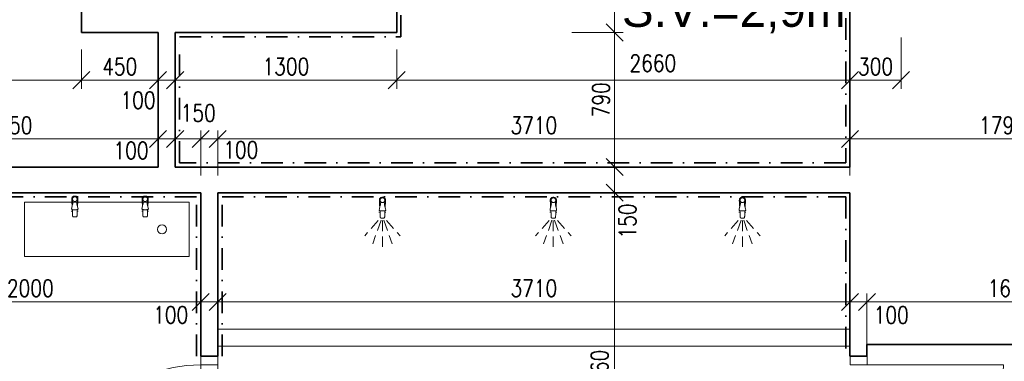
# Model space of a CAD drawing. Header units: millimetres. Extents: x -485339 to 286898, y -1189934 to 1602269.
# Tile 202 of 230: x 76883 to 82661, y -670606 to -668602. Entities that reach past the tile are written whole.
import ezdxf

# ---------------------------------------------------------------- set-up
doc = ezdxf.new("R2010")
doc.units = ezdxf.units.MM
doc.header["$LTSCALE"] = 10
for name, pattern in [('DASHDOT', [25.4, 12.7, -6.35, 0, -6.35]), ('DĚLICÍ2', [15.875, 6.35, -3.175, 0, -3.175, 0, -3.175]), ('ČÁRKOVANÁ', [19.05, 12.7, -6.35])]:
    doc.linetypes.add(name, pattern=pattern)
doc.layers.get('Defpoints').update_dxf_attribs({"lineweight": 0})
for name, color, linetype, lineweight, true_color in [('BOUR_DVEŘE', 7, 'Continuous', 18, 0x4ccd32), ('BOUR_ker.obklad', 7, 'DASHDOT', 35, 0x4ccd32), ('BOUR_zařizováky', 7, 'Continuous', 18, 0x4ccd32)]:
    doc.layers.add(name, color=color, linetype=linetype, lineweight=lineweight, true_color=true_color)
for name, color, linetype, lineweight in [('St__otvory_dveře', 40, 'Continuous', 18), ('St_ker_obklad', 250, 'DASHDOT', 35), ('St_kóty', 132, 'Continuous', 18), ('St_plocha_místnosti', 250, 'Continuous', 18), ('St_zařizovací předměty', 252, 'Continuous', 18), ('St_čáry_obrys', 5, 'Continuous', 35), ('St_čáry_plné', 250, 'Continuous', 18)]:
    doc.layers.add(name, color=color, linetype=linetype, lineweight=lineweight)
doc.styles.add('Andy', font='arial.ttf')
doc.styles.get("Standard").update_dxf_attribs({"font": 'simplex.shx', "width": 0.8})
doc.dimstyles.new('stavebníM50 vnitřní', dxfattribs={"dimtxt": 100, "dimasz": 100, "dimexe": 50, "dimexo": 100, "dimgap": 30, "dimtad": 1, "dimdec": 0, "dimtxsty": 'Standard', "dimblk": 'OBLIQUE', "dimcen": 2.5, "dimclrd": 256, "dimclre": 256, "dimclrt": 256, "dimadec": 0, "dimazin": 0, "dimtfac": 1, "dimtdec": 0, "dimtmove": 2, "dimatfit": 2, "dimldrblk": 'OBLIQUE', "dimfxl": 250, "dimfxlon": 1, "dimlwd": -1, "dimlwe": -1, "dimarcsym": 0})

# ---------------------------------------------------------------- blocks, each defined once
blk = doc.blocks.new('G$CB39AAC77')
at = {"layer": 'St_zařizovací předměty', "color": 0}
for p, q in [((-17.8, -17.9), (-17.7, -20.2)), ((-17.7, -20.2), (-17.6, -22.2)), ((-14.2, -56.7), (-17.7, -69.8)), ((-17.6, -22.2), (-17.5, -23.9)), ((-17.5, -23.9), (-17.5, -25.3)), ((-17.5, -25.3), (-17.4, -26.5)), ((-17.4, -26.5), (-17.4, -27.7)), ((-17.4, -27.7), (-17.3, -28.8)), ((-17.3, -28.8), (-17.2, -29.8)), ((-17.2, -29.8), (-17.2, -30.9)), ((-17.2, -30.9), (-17.1, -31.9)), ((-17.1, -31.9), (-17, -33.1)), ((-17, -33.1), (-16.9, -34.3)), ((-16.9, -34.3), (-16.8, -35.5)), ((-16.8, -35.5), (-16.7, -36.9)), ((-16.7, -36.9), (-16.6, -38.3)), ((-16.6, -38.3), (-16.5, -39.8)), ((-16.5, -39.8), (-16.4, -41.3)), ((-16.4, -11.6), (-16.4, -11.6)), ((-16.4, -41.3), (-16.3, -42.8)), ((-16.3, -42.8), (-16.2, -44.3)), ((-16.2, -44.3), (-16.1, -45.8)), ((-16.1, -45.8), (-16, -47.4)), ((-16, -47.4), (-15.9, -49.2)), ((-15.9, -49.2), (-15.8, -51)), ((-15.8, -51), (-15.6, -53.1)), ((-15.6, -53.1), (-15.5, -55.4)), ((-15.5, -55.4), (-15.3, -58)), ((-14.5, -19.9), (-13.8, -26.9)), ((-11.9, -46.6), (-14.2, -56.7)), ((-13.8, -26.9), (-12.5, -32.7)), ((-12.5, -32.7), (-11.6, -37.1)), ((-12.4, -6.1), (-12.4, -6.1)), ((-11.2, -41.3), (-11.9, -46.6)), ((-11.6, -37.1), (-11.2, -41.3)), ((-6.6, -2.5), (-6.6, -2.5)), ((0.5, -1.2), (0.5, -1.2)), ((7.5, -2.5), (7.5, -2.5)), ((12.5, -37.1), (12.2, -41.3)), ((12.2, -41.3), (12.9, -46.6)), ((13.5, -32.7), (12.5, -37.1)), ((12.9, -46.6), (15.1, -56.7)), ((13.4, -6.1), (13.4, -6.1)), ((14.7, -26.9), (13.5, -32.7)), ((15.5, -19.8), (14.7, -26.9)), ((15.1, -56.7), (18.7, -69.8)), ((16.4, -55.4), (16.3, -58)), ((16.6, -53.1), (16.4, -55.4)), ((16.7, -51), (16.6, -53.1)), ((16.9, -49.1), (16.7, -51)), ((17, -47.4), (16.9, -49.1)), ((17.1, -45.8), (17, -47.4)), ((17.2, -44.3), (17.1, -45.8)), ((17.3, -42.8), (17.2, -44.3)), ((17.3, -11.6), (17.3, -11.6)), ((17.4, -41.3), (17.3, -42.8)), ((17.5, -39.8), (17.4, -41.3)), ((17.6, -38.3), (17.5, -39.8)), ((17.7, -36.9), (17.6, -38.3)), ((17.8, -35.5), (17.7, -36.9)), ((17.9, -34.2), (17.8, -35.5)), ((18, -33), (17.9, -34.2)), ((18.1, -30.9), (18, -31.9)), ((18, -31.9), (18, -33)), ((18.2, -29.8), (18.1, -30.9)), ((18.3, -27.7), (18.2, -28.8)), ((18.2, -28.8), (18.2, -29.8)), ((18.4, -26.5), (18.3, -27.7)), ((18.5, -23.8), (18.4, -25.3)), ((18.4, -25.3), (18.4, -26.5)), ((18.6, -22.2), (18.5, -23.8)), ((18.7, -17.9), (18.6, -20.2)), ((18.6, -20.2), (18.6, -22.2)), ((-13.5, -89.8), (-20, -89.8)), ((-17.7, -69.8), (-18.6, -76.5)), ((-18.6, -76.5), (-17.6, -78.8)), ((-17.6, -78.8), (-16.1, -79.7)), ((-16.1, -79.7), (-12.1, -80.9)), ((-15.3, -58), (-15.1, -60.4)), ((-13.9, -80.5), (-13.7, -83.8)), ((-13.7, -83.8), (-13.6, -87.3)), ((-13.6, -87.3), (-13.4, -90.9)), ((-13.4, -90.9), (-13.3, -94.5)), ((-13.3, -94.5), (-13.2, -97.9)), ((-13.2, -97.9), (-13.1, -101.3)), ((-13.1, -101.3), (-13, -104.4)), ((-13, -104.4), (-12.9, -107.2)), ((-12.9, -107.2), (-12.9, -109.7)), ((-12.9, -109.7), (-12.8, -111.8)), ((-12.8, -111.8), (-12.7, -113.6)), ((-12.7, -113.6), (-12.7, -115)), ((-12.7, -115), (-12.6, -116.2)), ((-12.1, -80.9), (-8.4, -81.5)), ((-8.4, -81.5), (0.5, -82.2)), ((9.4, -81.5), (0.5, -82.2)), ((13.1, -80.9), (9.4, -81.5)), ((17.1, -79.7), (13.1, -80.9)), ((13.7, -113.6), (13.6, -115)), ((13.6, -115), (13.6, -116.2)), ((13.8, -111.8), (13.7, -113.6)), ((13.9, -109.7), (13.8, -111.8)), ((14, -104.4), (13.9, -107.2)), ((13.9, -107.2), (13.9, -109.7)), ((14.1, -101.2), (14, -104.4)), ((14.2, -97.9), (14.1, -101.2)), ((14.3, -94.5), (14.2, -97.9)), ((14.4, -90.9), (14.3, -94.5)), ((14.5, -87.3), (14.4, -90.9)), ((14.4, -89.8), (21, -89.8)), ((14.7, -83.8), (14.5, -87.3)), ((14.9, -80.5), (14.7, -83.8)), ((16.3, -58), (16.1, -60.4)), ((18.5, -78.8), (17.1, -79.7)), ((19.5, -76.5), (18.5, -78.8)), ((18.7, -69.8), (19.5, -76.5)), ((-12.6, -116.2), (-12.5, -117.2)), ((-12.5, -117.2), (-12.4, -118.1)), ((-12.4, -118.1), (-12.3, -118.8)), ((-12.3, -118.8), (-12.2, -119.5)), ((-12.2, -119.5), (-12, -120)), ((-12, -120), (-11.9, -120.5)), ((-11.9, -120.5), (-11.7, -121)), ((-11.7, -121), (-11.5, -121.4)), ((-11.5, -121.4), (-11.2, -121.8)), ((-11.2, -121.8), (-11, -122.1)), ((-11, -122.1), (-10.6, -122.4)), ((-10.6, -122.4), (-10.2, -122.7)), ((-10.2, -122.7), (-9.8, -123)), ((-9.8, -123), (-9.2, -123.2)), ((-9.2, -123.2), (-8.5, -123.5)), ((-8.5, -123.5), (-7.6, -123.7)), ((-7.6, -123.7), (-6.2, -123.8)), ((-6.2, -123.8), (-4.3, -123.9)), ((-4.3, -123.9), (-1.7, -124)), ((-1.7, -124), (0.5, -124)), ((2.7, -124), (0.5, -124)), ((5.3, -123.9), (2.7, -124)), ((7.2, -123.8), (5.3, -123.9)), ((8.5, -123.7), (7.2, -123.8)), ((9.5, -123.5), (8.5, -123.7)), ((10.2, -123.2), (9.5, -123.5)), ((10.8, -123), (10.2, -123.2)), ((11.2, -122.7), (10.8, -123)), ((11.6, -122.4), (11.2, -122.7)), ((11.9, -122.1), (11.6, -122.4)), ((12.2, -121.8), (11.9, -122.1)), ((12.5, -121.4), (12.2, -121.8)), ((12.7, -121), (12.5, -121.4)), ((12.9, -120.5), (12.7, -121)), ((13, -120), (12.9, -120.5)), ((13.2, -119.5), (13, -120)), ((13.3, -118.8), (13.2, -119.5)), ((13.4, -118.1), (13.3, -118.8)), ((13.5, -117.2), (13.4, -118.1)), ((13.6, -116.2), (13.5, -117.2))]:
    blk.add_line(p, q, dxfattribs=at)
for centre, major_axis, start_param, end_param in [((-2.4, -17.9), (-10.9, -10.9), -1.209553, -0.785152), ((-1, -18.6), (-11.9, 11.9), 6.239989, 6.644428), ((0.5, -19.2), (-10.6, 10.6), 3.881371, 7.115283), ((0.5, -19.2), (-9.75, -9.75), -0.785398, 5.497787), ((-0.1, -19.5), (-12.9, -12.9), 4.290124, 4.669192), ((0.5, -21.1), (-14, -14), 3.927237, 4.290124), ((0.5, -21.1), (-14, -14), 3.564351, 3.927237), ((1.1, -19.5), (-12.9, -12.9), 3.185282, 3.564351), ((2, -18.6), (-11.9, 11.9), 4.351639, 4.756078), ((3.3, -17.9), (-10.9, -10.9), 2.356441, 2.780842)]:
    blk.add_ellipse(centre, major_axis=major_axis, ratio=1, start_param=start_param, end_param=end_param, dxfattribs=at)
blk = doc.blocks.new('G$CDC16F9A8')
at = {"layer": 'St_zařizovací předměty', "color": 0}
for p, q in [((0, 0), (0, 0)), ((-18.2, -16.7), (-18.2, -19)), ((-18.2, -19), (-18.1, -21)), ((-14.6, -55.5), (-18.2, -68.6)), ((-18.1, -21), (-18, -22.6)), ((-18, -22.6), (-18, -24.1)), ((-18, -24.1), (-17.9, -25.3)), ((-17.9, -25.3), (-17.8, -26.5)), ((-17.8, -26.5), (-17.8, -27.6)), ((-17.8, -27.6), (-17.7, -28.6)), ((-17.7, -28.6), (-17.6, -29.7)), ((-17.6, -29.7), (-17.6, -30.7)), ((-17.6, -30.7), (-17.5, -31.8)), ((-17.5, -31.8), (-17.4, -33)), ((-17.4, -33), (-17.3, -34.3)), ((-17.3, -34.3), (-17.2, -35.7)), ((-17.2, -35.7), (-17.1, -37.1)), ((-17.1, -37.1), (-17, -38.5)), ((-17, -38.5), (-16.9, -40)), ((-16.9, -10.4), (-16.9, -10.4)), ((-16.9, -40), (-16.8, -41.5)), ((-16.8, -41.5), (-16.7, -43)), ((-16.7, -43), (-16.6, -44.6)), ((-16.6, -44.6), (-16.5, -46.2)), ((-16.5, -46.2), (-16.4, -47.9)), ((-16.4, -47.9), (-16.3, -49.8)), ((-16.3, -49.8), (-16.1, -51.9)), ((-16.1, -51.9), (-15.9, -54.2)), ((-15.9, -54.2), (-15.8, -56.8)), ((-15.8, -56.8), (-15.6, -59.2)), ((-15, -18.6), (-14.3, -25.7)), ((-12.4, -45.4), (-14.6, -55.5)), ((-14.3, -25.7), (-13, -31.5)), ((-13, -31.5), (-12, -35.9)), ((-12.9, -4.9), (-12.9, -4.9)), ((-11.7, -40.1), (-12.4, -45.4)), ((-12, -35.9), (-11.7, -40.1)), ((-7, -1.3), (-7, -1.3)), ((7, -1.3), (7, -1.3)), ((12.1, -35.9), (11.7, -40.1)), ((11.7, -40.1), (12.4, -45.4)), ((13, -31.5), (12.1, -35.9)), ((12.4, -45.4), (14.7, -55.5)), ((12.9, -4.9), (12.9, -4.9)), ((14.3, -25.7), (13, -31.5)), ((15, -18.6), (14.3, -25.7)), ((14.7, -55.5), (18.2, -68.6)), ((15.8, -56.8), (15.6, -59.2)), ((16, -54.2), (15.8, -56.8)), ((16.1, -51.9), (16, -54.2)), ((16.3, -49.8), (16.1, -51.9)), ((16.4, -47.9), (16.3, -49.8)), ((16.5, -46.2), (16.4, -47.9)), ((16.6, -44.6), (16.5, -46.2)), ((16.7, -43), (16.6, -44.6)), ((16.8, -41.5), (16.7, -43)), ((16.9, -40), (16.8, -41.5)), ((16.9, -10.4), (16.9, -10.4)), ((17, -38.5), (16.9, -40)), ((17.1, -37.1), (17, -38.5)), ((17.2, -35.7), (17.1, -37.1)), ((17.3, -34.3), (17.2, -35.7)), ((17.4, -33), (17.3, -34.3)), ((17.5, -31.8), (17.4, -33)), ((17.6, -30.7), (17.5, -31.8)), ((17.7, -28.6), (17.6, -29.6)), ((17.6, -29.6), (17.6, -30.7)), ((17.8, -27.5), (17.7, -28.6)), ((17.9, -25.3), (17.8, -26.5)), ((17.8, -26.5), (17.8, -27.5)), ((18, -24.1), (17.9, -25.3)), ((18.1, -21), (18, -22.6)), ((18, -22.6), (18, -24.1)), ((18.2, -19), (18.1, -21)), ((18.2, -16.7), (18.2, -19)), ((-13.9, -88.6), (-20.5, -88.6)), ((-18.2, -68.6), (-19, -75.2)), ((-19, -75.2), (-18, -77.5)), ((-18, -77.5), (-16.6, -78.5)), ((-16.6, -78.5), (-12.6, -79.7)), ((-14.4, -79.3), (-14.2, -82.5)), ((-14.2, -82.5), (-14, -86.1)), ((-14, -86.1), (-13.9, -89.7)), ((-13.9, -89.7), (-13.8, -93.2)), ((-13.8, -93.2), (-13.7, -96.7)), ((-13.7, -96.7), (-13.6, -100)), ((-13.6, -100), (-13.5, -103.1)), ((-13.5, -103.1), (-13.4, -106)), ((-13.4, -106), (-13.3, -108.5)), ((-13.3, -108.5), (-13.3, -110.6)), ((-13.3, -110.6), (-13.2, -112.4)), ((-13.2, -112.4), (-13.1, -113.8)), ((-13.1, -113.8), (-13, -115)), ((-13, -115), (-13, -116)), ((-12.6, -79.7), (-8.9, -80.3)), ((-8.9, -80.3), (0, -81)), ((8.9, -80.3), (0, -81)), ((12.6, -79.7), (8.9, -80.3)), ((16.6, -78.5), (12.6, -79.7)), ((13.1, -115), (13, -116)), ((13.2, -113.8), (13.1, -115)), ((13.3, -112.3), (13.2, -113.8)), ((13.4, -108.5), (13.3, -110.6)), ((13.3, -110.6), (13.3, -112.3)), ((13.5, -106), (13.4, -108.5)), ((13.6, -100), (13.5, -103.1)), ((13.5, -103.1), (13.5, -106)), ((13.7, -96.7), (13.6, -100)), ((13.8, -93.2), (13.7, -96.7)), ((13.9, -89.7), (13.8, -93.2)), ((14.1, -86.1), (13.9, -89.7)), ((14, -88.6), (20.5, -88.6)), ((14.2, -82.5), (14.1, -86.1)), ((14.4, -79.3), (14.2, -82.5)), ((18.1, -77.5), (16.6, -78.5)), ((19.1, -75.2), (18.1, -77.5)), ((18.2, -68.6), (19.1, -75.2)), ((-13, -116), (-12.9, -116.9)), ((-12.9, -116.9), (-12.8, -117.6)), ((-12.8, -117.6), (-12.6, -118.2)), ((-12.6, -118.2), (-12.5, -118.8)), ((-12.5, -118.8), (-12.3, -119.3)), ((-12.3, -119.3), (-12.2, -119.8)), ((-12.2, -119.8), (-11.9, -120.2)), ((-11.9, -120.2), (-11.7, -120.5)), ((-11.7, -120.5), (-11.4, -120.9)), ((-11.4, -120.9), (-11.1, -121.2)), ((-11.1, -121.2), (-10.7, -121.5)), ((-10.7, -121.5), (-10.2, -121.8)), ((-10.2, -121.8), (-9.7, -122)), ((-9.7, -122), (-9, -122.2)), ((-9, -122.2), (-8, -122.4)), ((-8, -122.4), (-6.7, -122.6)), ((-6.7, -122.6), (-4.8, -122.7)), ((-4.8, -122.7), (-2.2, -122.8)), ((-2.2, -122.8), (0, -122.8)), ((2.3, -122.8), (0, -122.8)), ((4.8, -122.7), (2.3, -122.8)), ((6.7, -122.6), (4.8, -122.7)), ((8.1, -122.4), (6.7, -122.6)), ((9, -122.2), (8.1, -122.4)), ((9.7, -122), (9, -122.2)), ((10.3, -121.8), (9.7, -122)), ((10.7, -121.5), (10.3, -121.8)), ((11.1, -121.2), (10.7, -121.5)), ((11.5, -120.9), (11.1, -121.2)), ((11.8, -120.5), (11.5, -120.9)), ((12, -120.2), (11.8, -120.5)), ((12.2, -119.7), (12, -120.2)), ((12.4, -119.3), (12.2, -119.7)), ((12.5, -118.8), (12.4, -119.3)), ((12.7, -118.2), (12.5, -118.8)), ((12.8, -117.6), (12.7, -118.2)), ((12.9, -116.8), (12.8, -117.6)), ((13, -116), (12.9, -116.8))]:
    blk.add_line(p, q, dxfattribs=at)
at = {"layer": 'St_zařizovací předměty', "color": 0, "linetype": 'ČÁRKOVANÁ', "ltscale": 0.5}
for points in [[(-24.5, -135.8), (-104.1, -227.5)], [(-8.1, -134.9), (-57.4, -273.4)], [(-0.3, -135.8), (-0.3, -290.7)], [(7.5, -134.9), (56.8, -273.4)], [(23.9, -135.8), (103.5, -227.5)]]:
    blk.add_lwpolyline(points, dxfattribs=at)
at = {"layer": 'St_zařizovací předměty', "color": 0}
for centre, major_axis, start_param, end_param in [((0, -19.9), (-14, -14), 3.927237, 4.290124), ((0, -19.9), (-14, -14), 3.564351, 3.927237), ((-2.9, -16.7), (-10.9, -10.9), -1.209553, -0.785152), ((-1.5, -17.3), (-11.9, 11.9), 6.239989, 6.644428), ((0, -17.9), (-10.6, 10.6), 3.881371, 7.115283), ((0, -17.9), (-9.75, -9.75), -0.785398, 5.497787), ((-0.6, -18.3), (-12.9, -12.9), 4.290124, 4.669192), ((0.6, -18.3), (-12.9, -12.9), 3.185282, 3.564351), ((1.5, -17.3), (-11.9, 11.9), 4.351639, 4.756078), ((2.9, -16.7), (-10.9, -10.9), 2.356441, 2.780842)]:
    blk.add_ellipse(centre, major_axis=major_axis, ratio=1, start_param=start_param, end_param=end_param, dxfattribs=at)
blk = doc.blocks.new('G$CC1796412')
at = {"layer": 'St__otvory_dveře', "color": 0, "ltscale": 2}
blk.add_lwpolyline([(850, 0.8), (850, 800.8)], dxfattribs=at)
at = {"layer": 'St__otvory_dveře', "ltscale": 2}
for points in [[(50, 0), (0, 0), (0, -100), (50, -100)], [(900, 0.8), (850, 0.8), (850, -99.2), (900, -99.2)]]:
    blk.add_lwpolyline(points, close=True, dxfattribs=at)
at = {"layer": 'St__otvory_dveře', "linetype": 'DĚLICÍ2', "ltscale": 2}
for points in [[(50, 0), (850, 0.8)], [(50, -100), (850, -99.2)]]:
    blk.add_lwpolyline(points, dxfattribs=at)
at = {"layer": 'St__otvory_dveře', "color": 0, "ltscale": 2}
blk.add_arc((850, 0.8), 800, 90, 180, dxfattribs=at)
blk = doc.blocks.new('_OBLIQUE')
at = {"color": 0, "linetype": 'ByBlock'}
blk.add_line((-0.5, -0.5), (0.5, 0.5), dxfattribs=at)
blk = doc.blocks.new('*D4785')
at = {"layer": 'Defpoints', "color": 0}
for p in [(92745.3, -665444.7), (82055.3, -668127.1), (92745.3, -669427.9)]:
    blk.add_point(p, dxfattribs=at)
at = {"layer": 'St_kóty'}
for p, q in [((82055.3, -665694.7), (82055.3, -665394.7)), ((92745.3, -665694.7), (92745.3, -665394.7)), ((82055.3, -665444.7), (92745.3, -665444.7))]:
    blk.add_line(p, q, dxfattribs=at)
at = {"layer": 'St_kóty', "linetype": 'ByBlock', "xscale": 100, "yscale": 100, "zscale": 100, "rotation": 180}
blk.add_blockref('_OBLIQUE', (82055.3, -665444.7), dxfattribs=at)
at = {"layer": 'St_kóty', "linetype": 'ByBlock', "xscale": 100, "yscale": 100, "zscale": 100}
blk.add_blockref('_OBLIQUE', (92745.3, -665444.7), dxfattribs=at)
at = {"layer": 'St_kóty', "insert": (87400.3, -665364.7), "char_height": 100, "attachment_point": 5}
blk.add_mtext('10690', dxfattribs=at)
blk = doc.blocks.new('*D4842')
at = {"layer": 'Defpoints', "color": 0}
for p in [(77695.3, -669301.8), (77695.3, -669467), (75945.3, -669617)]:
    blk.add_point(p, dxfattribs=at)
at = {"layer": 'St_kóty'}
for p, q in [((75945.3, -669517), (75945.3, -669251.8)), ((77695.3, -669367), (77695.3, -669251.8)), ((75945.3, -669301.8), (77695.3, -669301.8))]:
    blk.add_line(p, q, dxfattribs=at)
at = {"layer": 'St_kóty', "linetype": 'ByBlock', "xscale": 100, "yscale": 100, "zscale": 100, "rotation": 180}
blk.add_blockref('_OBLIQUE', (75945.3, -669301.8), dxfattribs=at)
at = {"layer": 'St_kóty', "linetype": 'ByBlock', "xscale": 100, "yscale": 100, "zscale": 100}
blk.add_blockref('_OBLIQUE', (77695.3, -669301.8), dxfattribs=at)
at = {"layer": 'St_kóty', "insert": (76820.3, -669221.8), "char_height": 100, "attachment_point": 5}
blk.add_mtext('1750', dxfattribs=at)
blk = doc.blocks.new('*D4843')
at = {"layer": 'Defpoints', "color": 0}
for p in [(77795.3, -669301.8), (77695.3, -669467), (77795.3, -669467)]:
    blk.add_point(p, dxfattribs=at)
at = {"layer": 'St_kóty'}
for p, q in [((77695.3, -669367), (77695.3, -669251.8)), ((77795.3, -669367), (77795.3, -669251.8)), ((77695.3, -669301.8), (77795.3, -669301.8))]:
    blk.add_line(p, q, dxfattribs=at)
at = {"layer": 'St_kóty', "linetype": 'ByBlock', "xscale": 100, "yscale": 100, "zscale": 100, "rotation": 180}
blk.add_blockref('_OBLIQUE', (77695.3, -669301.8), dxfattribs=at)
at = {"layer": 'St_kóty', "linetype": 'ByBlock', "xscale": 100, "yscale": 100, "zscale": 100}
blk.add_blockref('_OBLIQUE', (77795.3, -669301.8), dxfattribs=at)
at = {"layer": 'St_kóty', "insert": (77536.2, -669369.4), "char_height": 100, "attachment_point": 5}
blk.add_mtext('100', dxfattribs=at)
blk = doc.blocks.new('*D4844')
at = {"layer": 'Defpoints', "color": 0}
for p in [(77945.3, -669301.8), (77795.3, -669467), (77945.3, -669617)]:
    blk.add_point(p, dxfattribs=at)
at = {"layer": 'St_kóty'}
for p, q in [((77795.3, -669367), (77795.3, -669251.8)), ((77945.3, -669517), (77945.3, -669251.8)), ((77795.3, -669301.8), (77945.3, -669301.8))]:
    blk.add_line(p, q, dxfattribs=at)
at = {"layer": 'St_kóty', "linetype": 'ByBlock', "xscale": 100, "yscale": 100, "zscale": 100, "rotation": 180}
blk.add_blockref('_OBLIQUE', (77795.3, -669301.8), dxfattribs=at)
at = {"layer": 'St_kóty', "linetype": 'ByBlock', "xscale": 100, "yscale": 100, "zscale": 100}
blk.add_blockref('_OBLIQUE', (77945.3, -669301.8), dxfattribs=at)
at = {"layer": 'St_kóty', "insert": (77930.4, -669149.5), "char_height": 100, "attachment_point": 5}
blk.add_mtext('150', dxfattribs=at)
blk = doc.blocks.new('*D4845')
at = {"layer": 'Defpoints', "color": 0}
for p in [(78045.3, -669301.8), (77945.3, -669617), (78045.3, -669617)]:
    blk.add_point(p, dxfattribs=at)
at = {"layer": 'St_kóty'}
for p, q in [((77945.3, -669517), (77945.3, -669251.8)), ((78045.3, -669517), (78045.3, -669251.8)), ((77945.3, -669301.8), (78045.3, -669301.8))]:
    blk.add_line(p, q, dxfattribs=at)
at = {"layer": 'St_kóty', "linetype": 'ByBlock', "xscale": 100, "yscale": 100, "zscale": 100, "rotation": 180}
blk.add_blockref('_OBLIQUE', (77945.3, -669301.8), dxfattribs=at)
at = {"layer": 'St_kóty', "linetype": 'ByBlock', "xscale": 100, "yscale": 100, "zscale": 100}
blk.add_blockref('_OBLIQUE', (78045.3, -669301.8), dxfattribs=at)
at = {"layer": 'St_kóty', "insert": (78180.3, -669365.9), "char_height": 100, "attachment_point": 5}
blk.add_mtext('100', dxfattribs=at)
blk = doc.blocks.new('*D4846')
at = {"layer": 'Defpoints', "color": 0}
for p in [(81755.3, -669301.8), (78045.3, -669617), (81755.3, -669617)]:
    blk.add_point(p, dxfattribs=at)
at = {"layer": 'St_kóty'}
for p, q in [((78045.3, -669517), (78045.3, -669251.8)), ((81755.3, -669517), (81755.3, -669251.8)), ((78045.3, -669301.8), (81755.3, -669301.8))]:
    blk.add_line(p, q, dxfattribs=at)
at = {"layer": 'St_kóty', "linetype": 'ByBlock', "xscale": 100, "yscale": 100, "zscale": 100, "rotation": 180}
blk.add_blockref('_OBLIQUE', (78045.3, -669301.8), dxfattribs=at)
at = {"layer": 'St_kóty', "linetype": 'ByBlock', "xscale": 100, "yscale": 100, "zscale": 100}
blk.add_blockref('_OBLIQUE', (81755.3, -669301.8), dxfattribs=at)
at = {"layer": 'St_kóty', "insert": (79900.3, -669221.8), "char_height": 100, "attachment_point": 5}
blk.add_mtext('3710', dxfattribs=at)
blk = doc.blocks.new('*D4847')
at = {"layer": 'Defpoints', "color": 0}
for p in [(83545.3, -668877), (83545.3, -669301.8), (81755.3, -669617)]:
    blk.add_point(p, dxfattribs=at)
at = {"layer": 'St_kóty'}
for p, q in [((83545.3, -669051.8), (83545.3, -669351.8)), ((81755.3, -669517), (81755.3, -669251.8)), ((81755.3, -669301.8), (83545.3, -669301.8))]:
    blk.add_line(p, q, dxfattribs=at)
at = {"layer": 'St_kóty', "linetype": 'ByBlock', "xscale": 100, "yscale": 100, "zscale": 100, "rotation": 180}
blk.add_blockref('_OBLIQUE', (81755.3, -669301.8), dxfattribs=at)
at = {"layer": 'St_kóty', "linetype": 'ByBlock', "xscale": 100, "yscale": 100, "zscale": 100}
blk.add_blockref('_OBLIQUE', (83545.3, -669301.8), dxfattribs=at)
at = {"layer": 'St_kóty', "insert": (82650.3, -669221.8), "char_height": 100, "attachment_point": 5}
blk.add_mtext('1790', dxfattribs=at)
blk = doc.blocks.new('*D4848')
at = {"layer": 'Defpoints', "color": 0}
for p in [(77945.3, -670257.9), (75945.3, -670407), (77945.3, -670407)]:
    blk.add_point(p, dxfattribs=at)
at = {"layer": 'St_kóty'}
for p, q in [((75945.3, -670307), (75945.3, -670207.9)), ((77945.3, -670307), (77945.3, -670207.9)), ((75945.3, -670257.9), (77945.3, -670257.9))]:
    blk.add_line(p, q, dxfattribs=at)
at = {"layer": 'St_kóty', "linetype": 'ByBlock', "xscale": 100, "yscale": 100, "zscale": 100, "rotation": 180}
blk.add_blockref('_OBLIQUE', (75945.3, -670257.9), dxfattribs=at)
at = {"layer": 'St_kóty', "linetype": 'ByBlock', "xscale": 100, "yscale": 100, "zscale": 100}
blk.add_blockref('_OBLIQUE', (77945.3, -670257.9), dxfattribs=at)
at = {"layer": 'St_kóty', "insert": (76945.3, -670177.9), "char_height": 100, "attachment_point": 5}
blk.add_mtext('2000', dxfattribs=at)
blk = doc.blocks.new('*D4849')
at = {"layer": 'Defpoints', "color": 0}
for p in [(78045.3, -669617), (78045.3, -670257.9), (77945.3, -670407)]:
    blk.add_point(p, dxfattribs=at)
at = {"layer": 'St_kóty'}
for p, q in [((78045.3, -670007.9), (78045.3, -670307.9)), ((77945.3, -670307), (77945.3, -670207.9)), ((77945.3, -670257.9), (78045.3, -670257.9))]:
    blk.add_line(p, q, dxfattribs=at)
at = {"layer": 'St_kóty', "linetype": 'ByBlock', "xscale": 100, "yscale": 100, "zscale": 100, "rotation": 180}
blk.add_blockref('_OBLIQUE', (77945.3, -670257.9), dxfattribs=at)
at = {"layer": 'St_kóty', "linetype": 'ByBlock', "xscale": 100, "yscale": 100, "zscale": 100}
blk.add_blockref('_OBLIQUE', (78045.3, -670257.9), dxfattribs=at)
at = {"layer": 'St_kóty', "insert": (77769.1, -670333.8), "char_height": 100, "attachment_point": 5}
blk.add_mtext('100', dxfattribs=at)
blk = doc.blocks.new('*D4850')
at = {"layer": 'Defpoints', "color": 0}
for p in [(78045.3, -669617), (81755.3, -669617), (81755.3, -670257.9)]:
    blk.add_point(p, dxfattribs=at)
at = {"layer": 'St_kóty'}
for p, q in [((78045.3, -670007.9), (78045.3, -670307.9)), ((81755.3, -670007.9), (81755.3, -670307.9)), ((78045.3, -670257.9), (81755.3, -670257.9))]:
    blk.add_line(p, q, dxfattribs=at)
at = {"layer": 'St_kóty', "linetype": 'ByBlock', "xscale": 100, "yscale": 100, "zscale": 100, "rotation": 180}
blk.add_blockref('_OBLIQUE', (78045.3, -670257.9), dxfattribs=at)
at = {"layer": 'St_kóty', "linetype": 'ByBlock', "xscale": 100, "yscale": 100, "zscale": 100}
blk.add_blockref('_OBLIQUE', (81755.3, -670257.9), dxfattribs=at)
at = {"layer": 'St_kóty', "insert": (79900.3, -670177.9), "char_height": 100, "attachment_point": 5}
blk.add_mtext('3710', dxfattribs=at)
blk = doc.blocks.new('*D4851')
at = {"layer": 'Defpoints', "color": 0}
for p in [(74545.3, -667577), (77245.3, -668677), (77245.3, -668956.9)]:
    blk.add_point(p, dxfattribs=at)
at = {"layer": 'St_kóty'}
for p, q in [((74545.3, -668706.9), (74545.3, -669006.9)), ((77245.3, -668777), (77245.3, -669006.9)), ((74545.3, -668956.9), (77245.3, -668956.9))]:
    blk.add_line(p, q, dxfattribs=at)
at = {"layer": 'St_kóty', "linetype": 'ByBlock', "xscale": 100, "yscale": 100, "zscale": 100, "rotation": 180}
blk.add_blockref('_OBLIQUE', (74545.3, -668956.9), dxfattribs=at)
at = {"layer": 'St_kóty', "linetype": 'ByBlock', "xscale": 100, "yscale": 100, "zscale": 100}
blk.add_blockref('_OBLIQUE', (77245.3, -668956.9), dxfattribs=at)
at = {"layer": 'St_kóty', "insert": (75895.3, -668876.9), "char_height": 100, "attachment_point": 5}
blk.add_mtext('2700', dxfattribs=at)
blk = doc.blocks.new('*D4852')
at = {"layer": 'Defpoints', "color": 0}
for p in [(77245.3, -668677), (77695.3, -668677), (77695.3, -668956.9)]:
    blk.add_point(p, dxfattribs=at)
at = {"layer": 'St_kóty'}
for p, q in [((77245.3, -668777), (77245.3, -669006.9)), ((77695.3, -668777), (77695.3, -669006.9)), ((77245.3, -668956.9), (77695.3, -668956.9))]:
    blk.add_line(p, q, dxfattribs=at)
at = {"layer": 'St_kóty', "linetype": 'ByBlock', "xscale": 100, "yscale": 100, "zscale": 100, "rotation": 180}
blk.add_blockref('_OBLIQUE', (77245.3, -668956.9), dxfattribs=at)
at = {"layer": 'St_kóty', "linetype": 'ByBlock', "xscale": 100, "yscale": 100, "zscale": 100}
blk.add_blockref('_OBLIQUE', (77695.3, -668956.9), dxfattribs=at)
at = {"layer": 'St_kóty', "insert": (77470.3, -668876.9), "char_height": 100, "attachment_point": 5}
blk.add_mtext('450', dxfattribs=at)
blk = doc.blocks.new('*D4853')
at = {"layer": 'Defpoints', "color": 0}
for p in [(77695.3, -668677), (77795.3, -668677), (77795.3, -668956.9)]:
    blk.add_point(p, dxfattribs=at)
at = {"layer": 'St_kóty'}
for p, q in [((77695.3, -668777), (77695.3, -669006.9)), ((77795.3, -668777), (77795.3, -669006.9)), ((77695.3, -668956.9), (77795.3, -668956.9))]:
    blk.add_line(p, q, dxfattribs=at)
at = {"layer": 'St_kóty', "linetype": 'ByBlock', "xscale": 100, "yscale": 100, "zscale": 100, "rotation": 180}
blk.add_blockref('_OBLIQUE', (77695.3, -668956.9), dxfattribs=at)
at = {"layer": 'St_kóty', "linetype": 'ByBlock', "xscale": 100, "yscale": 100, "zscale": 100}
blk.add_blockref('_OBLIQUE', (77795.3, -668956.9), dxfattribs=at)
at = {"layer": 'St_kóty', "insert": (77577.5, -669074.5), "char_height": 100, "attachment_point": 5}
blk.add_mtext('100', dxfattribs=at)
blk = doc.blocks.new('*D4854')
at = {"layer": 'Defpoints', "color": 0}
for p in [(77795.3, -668677), (79095.3, -668677), (79095.3, -668956.9)]:
    blk.add_point(p, dxfattribs=at)
at = {"layer": 'St_kóty'}
for p, q in [((77795.3, -668777), (77795.3, -669006.9)), ((79095.3, -668777), (79095.3, -669006.9)), ((77795.3, -668956.9), (79095.3, -668956.9))]:
    blk.add_line(p, q, dxfattribs=at)
at = {"layer": 'St_kóty', "linetype": 'ByBlock', "xscale": 100, "yscale": 100, "zscale": 100, "rotation": 180}
blk.add_blockref('_OBLIQUE', (77795.3, -668956.9), dxfattribs=at)
at = {"layer": 'St_kóty', "linetype": 'ByBlock', "xscale": 100, "yscale": 100, "zscale": 100}
blk.add_blockref('_OBLIQUE', (79095.3, -668956.9), dxfattribs=at)
at = {"layer": 'St_kóty', "insert": (78445.3, -668876.9), "char_height": 100, "attachment_point": 5}
blk.add_mtext('1300', dxfattribs=at)
blk = doc.blocks.new('*D4855')
at = {"layer": 'Defpoints', "color": 0}
for p in [(81755.3, -667577), (79095.3, -668677), (81755.3, -668956.9)]:
    blk.add_point(p, dxfattribs=at)
at = {"layer": 'St_kóty'}
for p, q in [((81755.3, -668706.9), (81755.3, -669006.9)), ((79095.3, -668777), (79095.3, -669006.9)), ((79095.3, -668956.9), (81755.3, -668956.9))]:
    blk.add_line(p, q, dxfattribs=at)
at = {"layer": 'St_kóty', "linetype": 'ByBlock', "xscale": 100, "yscale": 100, "zscale": 100, "rotation": 180}
blk.add_blockref('_OBLIQUE', (79095.3, -668956.9), dxfattribs=at)
at = {"layer": 'St_kóty', "linetype": 'ByBlock', "xscale": 100, "yscale": 100, "zscale": 100}
blk.add_blockref('_OBLIQUE', (81755.3, -668956.9), dxfattribs=at)
at = {"layer": 'St_kóty', "insert": (80598.6, -668857.2), "char_height": 100, "attachment_point": 5}
blk.add_mtext('2660', dxfattribs=at)
blk = doc.blocks.new('*D4856')
at = {"layer": 'Defpoints', "color": 0}
for p in [(82055.3, -667277), (81755.3, -667577), (82055.3, -668956.9)]:
    blk.add_point(p, dxfattribs=at)
at = {"layer": 'St_kóty'}
for p, q in [((81755.3, -668706.9), (81755.3, -669006.9)), ((82055.3, -668706.9), (82055.3, -669006.9)), ((81755.3, -668956.9), (82055.3, -668956.9))]:
    blk.add_line(p, q, dxfattribs=at)
at = {"layer": 'St_kóty', "linetype": 'ByBlock', "xscale": 100, "yscale": 100, "zscale": 100, "rotation": 180}
blk.add_blockref('_OBLIQUE', (81755.3, -668956.9), dxfattribs=at)
at = {"layer": 'St_kóty', "linetype": 'ByBlock', "xscale": 100, "yscale": 100, "zscale": 100}
blk.add_blockref('_OBLIQUE', (82055.3, -668956.9), dxfattribs=at)
at = {"layer": 'St_kóty', "insert": (81905.3, -668876.9), "char_height": 100, "attachment_point": 5}
blk.add_mtext('300', dxfattribs=at)
blk = doc.blocks.new('*D4859')
at = {"layer": 'Defpoints', "color": 0}
for p in [(79800.2, -668017.2), (79095.3, -668677), (80374.1, -668677)]:
    blk.add_point(p, dxfattribs=at)
at = {"layer": 'St_kóty'}
for p, q in [((80124.1, -668017.2), (80424.1, -668017.2)), ((80374.1, -668017.2), (80374.1, -668677)), ((80124.1, -668677), (80424.1, -668677))]:
    blk.add_line(p, q, dxfattribs=at)
at = {"layer": 'St_kóty', "linetype": 'ByBlock', "xscale": 100, "yscale": 100, "zscale": 100}
for p, rotation in [((80374.1, -668017.2), 90), ((80374.1, -668677), 270)]:
    blk.add_blockref('_OBLIQUE', p, dxfattribs=dict(at, rotation=rotation))
at = {"layer": 'St_kóty', "insert": (80294.1, -668347.1), "char_height": 100, "attachment_point": 5, "rotation": 90}
blk.add_mtext('660', dxfattribs=at)
blk = doc.blocks.new('*D4860')
at = {"layer": 'Defpoints', "color": 0}
for p in [(79095.3, -668677), (77795.3, -669467), (80374.1, -669467)]:
    blk.add_point(p, dxfattribs=at)
at = {"layer": 'St_kóty'}
for p, q in [((80124.1, -668677), (80424.1, -668677)), ((80374.1, -668677), (80374.1, -669467)), ((80124.1, -669467), (80424.1, -669467))]:
    blk.add_line(p, q, dxfattribs=at)
at = {"layer": 'St_kóty', "linetype": 'ByBlock', "xscale": 100, "yscale": 100, "zscale": 100}
for p, rotation in [((80374.1, -668677), 90), ((80374.1, -669467), 270)]:
    blk.add_blockref('_OBLIQUE', p, dxfattribs=dict(at, rotation=rotation))
at = {"layer": 'St_kóty', "insert": (80294.1, -669072), "char_height": 100, "attachment_point": 5, "rotation": 90}
blk.add_mtext('790', dxfattribs=at)
blk = doc.blocks.new('*D4861')
at = {"layer": 'Defpoints', "color": 0}
for p in [(77795.3, -669467), (78045.3, -669617), (80374.1, -669617)]:
    blk.add_point(p, dxfattribs=at)
at = {"layer": 'St_kóty'}
for p, q in [((80124.1, -669467), (80424.1, -669467)), ((80374.1, -669467), (80374.1, -669617)), ((80124.1, -669617), (80424.1, -669617))]:
    blk.add_line(p, q, dxfattribs=at)
at = {"layer": 'St_kóty', "linetype": 'ByBlock', "xscale": 100, "yscale": 100, "zscale": 100}
for p, rotation in [((80374.1, -669467), 90), ((80374.1, -669617), 270)]:
    blk.add_blockref('_OBLIQUE', p, dxfattribs=dict(at, rotation=rotation))
at = {"layer": 'St_kóty', "insert": (80449.9, -669783.6), "char_height": 100, "attachment_point": 5, "rotation": 90}
blk.add_mtext('150', dxfattribs=at)
blk = doc.blocks.new('*D4862')
at = {"layer": 'Defpoints', "color": 0}
for p in [(78045.3, -669617), (78044.4, -671477), (80374.1, -671477)]:
    blk.add_point(p, dxfattribs=at)
at = {"layer": 'St_kóty'}
for p, q in [((80124.1, -669617), (80424.1, -669617)), ((80374.1, -669617), (80374.1, -671477)), ((80124.1, -671477), (80424.1, -671477))]:
    blk.add_line(p, q, dxfattribs=at)
at = {"layer": 'St_kóty', "xscale": 100, "yscale": 100, "zscale": 100}
for p, rotation in [((80374.1, -669617), 90), ((80374.1, -671477), 270)]:
    blk.add_blockref('_OBLIQUE', p, dxfattribs=dict(at, rotation=rotation))
at = {"layer": 'St_kóty', "insert": (80286.3, -670675.3), "char_height": 100, "attachment_point": 5, "rotation": 90}
blk.add_mtext('1860', dxfattribs=at)
blk = doc.blocks.new('*D4873')
at = {"layer": 'Defpoints', "color": 0}
for p in [(81855.3, -670257.9), (81755.3, -671477), (81855.3, -671477)]:
    blk.add_point(p, dxfattribs=at)
at = {"layer": 'St_kóty'}
for p, q in [((81755.3, -670507.9), (81755.3, -670207.9)), ((81855.3, -670507.9), (81855.3, -670207.9)), ((81755.3, -670257.9), (81855.3, -670257.9))]:
    blk.add_line(p, q, dxfattribs=at)
at = {"layer": 'St_kóty', "linetype": 'ByBlock', "xscale": 100, "yscale": 100, "zscale": 100, "rotation": 180}
blk.add_blockref('_OBLIQUE', (81755.3, -670257.9), dxfattribs=at)
at = {"layer": 'St_kóty', "linetype": 'ByBlock', "xscale": 100, "yscale": 100, "zscale": 100}
blk.add_blockref('_OBLIQUE', (81855.3, -670257.9), dxfattribs=at)
at = {"layer": 'St_kóty', "insert": (81997.3, -670334.5), "char_height": 100, "attachment_point": 5}
blk.add_mtext('100', dxfattribs=at)
blk = doc.blocks.new('*D4874')
at = {"layer": 'Defpoints', "color": 0}
for p in [(83545.3, -670257.9), (83545.3, -670507), (81855.3, -671477)]:
    blk.add_point(p, dxfattribs=at)
at = {"layer": 'St_kóty'}
for p, q in [((81855.3, -670507.9), (81855.3, -670207.9)), ((83545.3, -670407), (83545.3, -670207.9)), ((81855.3, -670257.9), (83545.3, -670257.9))]:
    blk.add_line(p, q, dxfattribs=at)
at = {"layer": 'St_kóty', "xscale": 100, "yscale": 100, "zscale": 100, "rotation": 180}
blk.add_blockref('_OBLIQUE', (81855.3, -670257.9), dxfattribs=at)
at = {"layer": 'St_kóty', "xscale": 100, "yscale": 100, "zscale": 100}
blk.add_blockref('_OBLIQUE', (83545.3, -670257.9), dxfattribs=at)
at = {"layer": 'St_kóty', "insert": (82700.3, -670177.9), "char_height": 100, "attachment_point": 5}
blk.add_mtext('1690', dxfattribs=at)

msp = doc.modelspace()

# ---------------------------------------------------------------- linework, layer by layer
at = {"layer": 'BOUR_ker.obklad'}
for points in [[(77920.3, -670577), (77920.3, -669642), (75970.3, -669642), (75970.3, -669707)], [(78070.3, -670577), (78070.3, -669642), (81730.3, -669642), (81730.3, -670577)]]:
    msp.add_lwpolyline(points, dxfattribs=at)
at = {"layer": 'BOUR_zařizováky'}
msp.add_lwpolyline([(77878.2, -669672.8), (76910.6, -669672.8), (76910.6, -669991.8), (77878.2, -669991.8)], close=True, dxfattribs=at)
msp.add_ellipse((77718.3, -669832.3), major_axis=(-19.1, 19.1), ratio=1, start_param=0.785398, end_param=7.068583, dxfattribs=at)
at = {"layer": 'St_ker_obklad'}
msp.add_lwpolyline([(81730.3, -667577), (81730.3, -669442), (77820.3, -669442), (77820.3, -668702), (79120.3, -668702), (79120.3, -668367)], dxfattribs=at)
at = {"layer": 'St_čáry_obrys', "ltscale": 2}
for points in [[(77245.3, -668677), (77245.3, -667577)], [(81755.3, -669467), (81755.3, -667577)], [(79095.3, -668677), (79095.3, -668367)], [(77695.3, -668677), (77245.3, -668677)], [(77695.3, -669467), (77695.3, -668677)], [(77795.3, -669467), (77795.3, -668677)], [(79095.3, -668677), (77795.3, -668677)], [(77695.3, -669467), (74545.3, -669467)], [(81755.3, -669467), (77795.3, -669467)], [(77945.3, -669617), (75945.3, -669617)], [(77945.3, -670577), (77945.3, -669617)], [(78045.3, -670577), (78045.3, -669617)], [(81755.3, -669617), (78045.3, -669617)], [(81755.3, -670577), (81755.3, -669617)], [(81855.3, -670577), (81855.3, -670507)], [(83545.3, -670507), (81855.3, -670507)], [(78045.3, -670577), (77945.3, -670577)], [(81855.3, -670577), (81755.3, -670577)]]:
    msp.add_lwpolyline(points, dxfattribs=at)
at = {"layer": 'St_čáry_plné'}
for points in [[(81755.3, -670417), (78045.3, -670417)], [(81755.3, -670517), (78045.3, -670517)]]:
    msp.add_lwpolyline(points, dxfattribs=at)

# ---------------------------------------------------------------- block references
at = {"layer": 'BOUR_DVEŘE', "ltscale": 2, "xscale": -1}
for p, rotation in [((77945.3, -670577), 89.9999999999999), ((81855.3, -671477), 269.9999999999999)]:
    msp.add_blockref('G$CC1796412', p, dxfattribs=dict(at, rotation=rotation))
at = {"layer": 'BOUR_zařizováky'}
for name, p in [('G$CB39AAC77', (77205.9, -669635.3)), ('G$CB39AAC77', (77618.8, -669635.3)), ('G$CDC16F9A8', (79011.8, -669643.4)), ('G$CDC16F9A8', (80014.8, -669643.4)), ('G$CDC16F9A8', (81124.2, -669643.4))]:
    msp.add_blockref(name, p, dxfattribs=at)

# ---------------------------------------------------------------- texts
at = {"layer": 'St_plocha_místnosti', "ltscale": 2, "style": 'Andy'}
msp.add_text('S.V.=2,9m', height=200, dxfattribs=at).set_placement((80416.8, -668644))

# ---------------------------------------------------------------- dimensions: what is measured, and where the dimension line sits
at = {"layer": 'St_kóty'}
for base, p1, p2, picture, middle in [((92745.3, -665444.7), (82055.3, -668127.1), (92745.3, -669427.9), '*D4785', (87400.3, -665364.7)), ((82055.3, -668956.9), (81755.3, -667577), (82055.3, -667277), '*D4856', (81905.3, -668876.9)), ((77245.3, -668956.9), (74545.3, -667577), (77245.3, -668677), '*D4851', (75895.3, -668876.9)), ((77695.3, -668956.9), (77245.3, -668677), (77695.3, -668677), '*D4852', (77470.3, -668876.9)), ((79095.3, -668956.9), (77795.3, -668677), (79095.3, -668677), '*D4854', (78445.3, -668876.9)), ((83545.3, -669301.8), (81755.3, -669617), (83545.3, -668877), '*D4847', (82650.3, -669221.8)), ((77695.3, -669301.8), (75945.3, -669617), (77695.3, -669467), '*D4842', (76820.3, -669221.8)), ((81755.3, -669301.8), (78045.3, -669617), (81755.3, -669617), '*D4846', (79900.3, -669221.8)), ((81755.3, -670257.9), (78045.3, -669617), (81755.3, -669617), '*D4850', (79900.3, -670177.9)), ((77945.3, -670257.9), (75945.3, -670407), (77945.3, -670407), '*D4848', (76945.3, -670177.9)), ((83545.3, -670257.9), (81855.3, -671477), (83545.3, -670507), '*D4874', (82700.3, -670177.9))]:
    dim = msp.add_linear_dim(base=base, p1=p1, p2=p2, dimstyle='stavebníM50 vnitřní', dxfattribs=at)
    dim.commit()
    dim.dimension.update_dxf_attribs({"geometry": picture, "text_midpoint": middle})
for base, p1, p2, picture, middle in [((81755.3, -668956.9), (79095.3, -668677), (81755.3, -667577), '*D4855', (80598.6, -668857.2)), ((77795.3, -668956.9), (77695.3, -668677), (77795.3, -668677), '*D4853', (77577.5, -669074.5)), ((77945.3, -669301.8), (77795.3, -669467), (77945.3, -669617), '*D4844', (77930.4, -669149.5)), ((77795.3, -669301.8), (77695.3, -669467), (77795.3, -669467), '*D4843', (77536.2, -669369.4)), ((78045.3, -669301.8), (77945.3, -669617), (78045.3, -669617), '*D4845', (78180.3, -669365.9)), ((78045.3, -670257.9), (77945.3, -670407), (78045.3, -669617), '*D4849', (77769.1, -670333.8)), ((81855.3, -670257.9), (81755.3, -671477), (81855.3, -671477), '*D4873', (81997.3, -670334.5))]:
    dim = msp.add_linear_dim(base=base, p1=p1, p2=p2, dimstyle='stavebníM50 vnitřní', dxfattribs=at)
    dim.commit()
    dim.dimension.update_dxf_attribs({"geometry": picture, "text_midpoint": middle, "dimtype": 160})
for base, p1, p2, picture, middle in [((80374.1, -668677), (79800.2, -668017.2), (79095.3, -668677), '*D4859', (80294.1, -668347.1)), ((80374.1, -669467), (79095.3, -668677), (77795.3, -669467), '*D4860', (80294.1, -669072))]:
    dim = msp.add_linear_dim(base=base, p1=p1, p2=p2, angle=90, dimstyle='stavebníM50 vnitřní', dxfattribs=at)
    dim.commit()
    dim.dimension.update_dxf_attribs({"geometry": picture, "text_midpoint": middle})
for base, p1, p2, picture, middle in [((80374.1, -669617), (77795.3, -669467), (78045.3, -669617), '*D4861', (80449.9, -669783.6)), ((80374.1, -671477), (78045.3, -669617), (78044.4, -671477), '*D4862', (80286.3, -670675.3))]:
    dim = msp.add_linear_dim(base=base, p1=p1, p2=p2, angle=90, dimstyle='stavebníM50 vnitřní', dxfattribs=at)
    dim.commit()
    dim.dimension.update_dxf_attribs({"geometry": picture, "text_midpoint": middle, "dimtype": 160})

doc.saveas('drawing.dxf')
